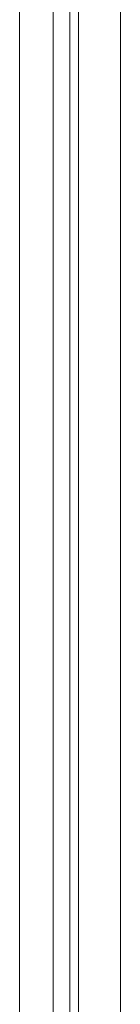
# Model space of a CAD drawing. Extents: x 4774 to 8448, y 27273 to 31291.
# Tile 79 of 101: x 8325 to 8331, y 28876 to 28935. Entities that reach past the tile are written whole.
import ezdxf

# ---------------------------------------------------------------- set-up
doc = ezdxf.new("R2010")
doc.units = 0
doc.header["$LTSCALE"] = 7.5
doc.header["$MEASUREMENT"] = 0
doc.layers.get('0').update_dxf_attribs({"linetype": 'CONTINUOUS', "lineweight": 18})

msp = doc.modelspace()

# ---------------------------------------------------------------- linework, layer by layer
at = {"linetype": 'Continuous'}
for p, q in [((8328.1, 29412.952), (8328.1, 27432.952)), ((8328.6, 27432.952), (8328.6, 29412.952)), ((8331.1, 27432.952), (8331.1, 29412.952)), ((8325.1, 29411.452), (8325.1, 27434.452)), ((8327.1, 29411.452), (8327.1, 27434.452))]:
    msp.add_line(p, q, dxfattribs=at)

doc.saveas('drawing.dxf')
